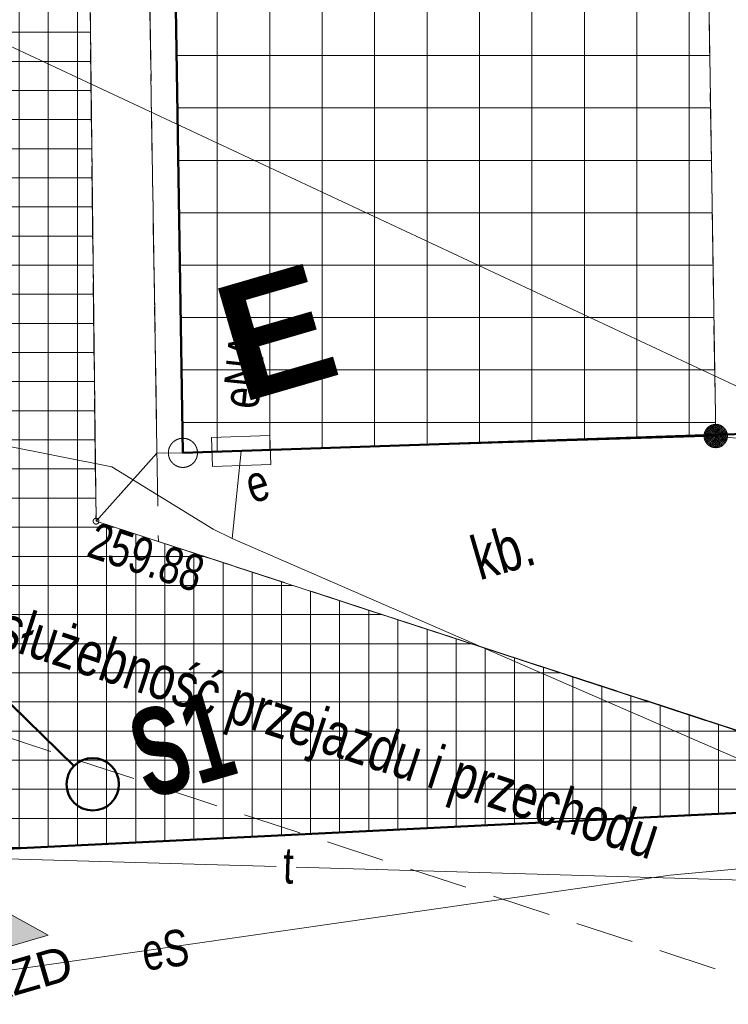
# Model space of a CAD drawing. Header units: millimetres. Extents: x -105537 to 923666, y -162842 to 175608.
# Tile 17 of 41: x 56009 to 68171, y -17193 to -283. Entities that reach past the tile are written whole.
import ezdxf
from ezdxf.enums import TextEntityAlignment as Align
from ezdxf.xclip import XClip

# ---------------------------------------------------------------- set-up
doc = ezdxf.new("R2010")
doc.units = ezdxf.units.MM
doc.header["$MEASUREMENT"] = 0
doc.header["$XCLIPFRAME"] = 0
for name, pattern in [('1', [1500, 1000, -500]), ('1053', [2000, 1500, -500]), ('1054', [2000, 1500, -500]), ('2218', [1000, 500, -500])]:
    doc.linetypes.add(name, pattern=pattern)
for name, color, linetype in [('A__!REF_RYSUNKI', 7, 'Continuous'), ('Nowe_199-Z Wymiary i opisy', 7, 'Continuous'), ('Nowe_A_WYM_SYTUACJA', 7, 'Continuous')]:
    doc.layers.add(name, color=color, linetype=linetype)
for name, color, linetype, lineweight in [('Nowe_01-PZT-WYPEŁNIENIA_Nr_pióra__18', 9, 'Continuous', 13), ('Nowe_199-Z Wymiary i opisy_Nr_pióra__1', 7, 'Continuous', 13), ('Nowe_199-Z Wymiary i opisy_Nr_pióra__203', 7, 'Continuous', 50), ('Nowe_199-Z Wymiary i opisy_Nr_pióra__46', 7, 'Continuous', 15), ('Nowe_A_TER_UZBROJENIE_Nr_pióra__223', 34, 'Continuous', 50), ('Nowe_A_TER_UZBROJENIE_Nr_pióra__7', 7, 'Continuous', 13), ('Nowe_A_WYM_SYTUACJA_Nr_pióra__1', 7, 'Continuous', 13), ('Nowe_A_WYM_SYTUACJA_Nr_pióra__45', 7, 'Continuous', 15), ('Nowe_A_WYM_SYTUACJA_Nr_pióra__85', 7, 'Continuous', 13), ('Wadowice Wałowa mdcp500_2_EGB_Budynek_Nr_pióra__7', 7, 'Continuous', 18), ('Wadowice Wałowa mdcp500_2_EGB_DzialkaEwidencyjna_Nr_pióra__3', 3, 'Continuous', 18), ('Wadowice Wałowa mdcp500_2_EGB_KonturUzytkuGruntowego_Nr_pióra__3', 3, 'Continuous', 18), ('Wadowice Wałowa mdcp500_2_EGB_PunktGraniczny_Nr_pióra__3', 3, 'Continuous', 18), ('Wadowice Wałowa mdcp500_2_GES_PrzewodElektroenergetyczny_Nr_pióra__1', 1, 'Continuous', 18), ('Wadowice Wałowa mdcp500_2_GES_PrzewodTelekomunikacyjny_Nr_pióra__30', 30, 'Continuous', 18), ('Wadowice Wałowa mdcp500_2_GES_UrzadzeniaSiecElektroenerge_Nr_pióra__1', 1, 'Continuous', 18), ('Wadowice Wałowa mdcp500_2_GES_UrzadzeniaTowarzyszczaceLin_Nr_pióra__7', 7, 'Continuous', 18), ('Wadowice Wałowa mdcp500_2_OT_Komunikacja_Nr_pióra__7', 7, 'Continuous', 18), ('Wadowice Wałowa mdcp500_2_OT_Ogrodzenia_Nr_pióra__7', 7, 'Continuous', 18), ('Wadowice Wałowa mdcp500_2_OT_Rzedna_Nr_pióra__7', 7, 'Continuous', 18), ('Wadowice Wałowa mdcp500_3_0_Nr_pióra__1', 7, 'Continuous', 13)]:
    doc.layers.add(name, color=color, linetype=linetype, lineweight=lineweight)
for name, color, linetype, lineweight, true_color in [('Nowe_01-PZT-WYPEŁNIENIA_Nr_pióra__243', 7, 'Continuous', 13, 0x797979), ('Nowe_01-PZT-WYPEŁNIENIA_Nr_pióra__249', 7, 'Continuous', 13, 0x595959), ('Nowe_01-PZT-WYPEŁNIENIA_Nr_pióra__97', 7, 'Continuous', 15, 0xff2828), ('Nowe_A_TER_GRANICA_Nr_pióra__221', 7, 'Continuous', 50, 0xbcc01d), ('Wadowice Wałowa mdcp500_2_sluzebnosc_Nr_pióra__28', 7, 'Continuous', 18, 0x260900)]:
    doc.layers.add(name, color=color, linetype=linetype, lineweight=lineweight, true_color=true_color)
doc.styles.add('STYL_AUTOMATYCZNY_1', font='arial.ttf', dxfattribs={"width": 0.65})
doc.styles.add('STYL_AUTOMATYCZNY_3', font='arial.ttf')
doc.styles.add('STYL_AUTOMATYCZNY_5', font='arial.ttf')
doc.styles.add('STYL_AUTOMATYCZNY_6', font='arial.ttf', dxfattribs={"width": 0.75})
doc.dimstyles.new('STYL_AUTOMATYCZNY__1', dxfattribs={"dimtxt": 1000, "dimasz": 570, "dimexe": 0.18, "dimexo": 0.0625, "dimgap": 0, "dimtad": 1, "dimlfac": 0.001, "dimzin": 0, "dimdsep": 46, "dimtxsty": 'STYL_AUTOMATYCZNY_5', "dimblk": 'ARROWHEAD_11', "dimblk1": 'ARROWHEAD_11', "dimblk2": 'ARROWHEAD_11', "dimcen": 0.09, "dimse1": 1, "dimse2": 1, "dimclrd": 7, "dimclre": 7, "dimclrt": 7, "dimadec": 0, "dimazin": 0, "dimtfac": 1, "dimtdec": 4, "dimtmove": 0, "dimatfit": 3, "dimfxl": 1, "dimtolj": 1, "dimtzin": 0, "dimarcsym": 0})
picture_1 = doc.add_image_def('image1.tif', size_in_pixel=(6904, 2168))

# ---------------------------------------------------------------- blocks, each defined once
blk = doc.blocks.new('Rysunek_1_3', base_point=(73226, -6125))
at = {"layer": 'Wadowice Wałowa mdcp500_3_0_Nr_pióra__1', "color": 7, "lineweight": 13}
image = blk.add_image(picture_1, insert=(-79879, -3368), size_in_units=(292228, 91739), rotation=16.24147, dxfattribs=at)
image.set_boundary_path([(-0.5, -0.5), (6903.5, 2167.5)])
blk = doc.blocks.new('Symbol wejścia 27[16]_1', base_point=(54194, -16676))
at = {"layer": 'Nowe_199-Z Wymiary i opisy', "linetype": 'Continuous', "lineweight": 0, "true_color": 0x000000}
blk.add_hatch(color=18, dxfattribs=at).paths.add_polyline_path([(54194, -16676), (56498, -16005), (55011, -15189)])
at = {"layer": 'Nowe_199-Z Wymiary i opisy_Nr_pióra__1', "color": 7, "linetype": 'Continuous', "lineweight": 13}
for p, q in [((54194, -16676), (55011, -15189)), ((56498, -16005), (55011, -15189)), ((54194, -16676), (56498, -16005))]:
    blk.add_line(p, q, dxfattribs=at)
at = {"layer": 'Nowe_199-Z Wymiary i opisy_Nr_pióra__46', "color": 7, "lineweight": 15, "style": 'STYL_AUTOMATYCZNY_3'}
blk.add_attdef('txt', text='', height=600, rotation=16.2415, dxfattribs=at).set_placement((55505, -16856), align=Align.MIDDLE_CENTER)
blk = doc.blocks.new('*D83')
at = {"layer": 'Nowe_A_WYM_SYTUACJA_Nr_pióra__45', "linetype": 'Continuous', "lineweight": 15}
for points in [[(39365, 6908), (39376, 6850), (39409, 6802), (39457, 6769), (39515, 6758), (39572, 6769), (39621, 6802), (39653, 6850), (39665, 6908), (39653, 6965), (39621, 7014), (39572, 7046), (39515, 7058), (39457, 7046), (39409, 7014), (39376, 6965)], [(181743, -59771), (181754, -59829), (181787, -59877), (181835, -59910), (181893, -59921), (181950, -59910), (181999, -59877), (182031, -59829), (182043, -59771), (182031, -59714), (181999, -59665), (181950, -59633), (181893, -59621), (181835, -59633), (181787, -59665), (181754, -59714)]]:
    blk.add_hatch(color=7, dxfattribs=at).paths.add_polyline_path(points)
at = {"layer": 'Nowe_A_WYM_SYTUACJA_Nr_pióra__45', "color": 7, "linetype": 'Continuous', "lineweight": 15}
for centre in [(39515, 6908), (181893, -59771)]:
    blk.add_circle(centre, 150, dxfattribs=at)
at = {"layer": 'Nowe_A_WYM_SYTUACJA_Nr_pióra__85', "color": 7, "linetype": 'Continuous', "lineweight": 13}
for p, q in [((39578, 7044), (39753, 7417)), ((39243, 7035), (39379, 6971)), ((39276, 6398), (39451, 6772)), ((39651, 6844), (181757, -59708)), ((181956, -59635), (182131, -59262)), ((182029, -59835), (182164, -59899)), ((181654, -60281), (181829, -59907))]:
    blk.add_line(p, q, dxfattribs=at)
at = {"layer": 'Nowe_A_WYM_SYTUACJA_Nr_pióra__1', "color": 7, "lineweight": 13, "insert": (108889, -25361), "char_height": 1000, "attachment_point": 7, "rotation": 334.9052, "style": 'STYL_AUTOMATYCZNY_5'}
blk.add_mtext('\\A1;{\\pql;\\fArial|b1|i0|c238|p0;\\W1.000000;157,22}', dxfattribs=at)
blk = doc.blocks.new('ARROWHEAD_11')
at = {"color": 0, "linetype": 'Continuous', "lineweight": 0}
blk.add_line((0, 0), (-1, 0), dxfattribs=at)
at = {"color": 0, "linetype": 'Continuous', "lineweight": 0, "const_width": 0.25, "flags": 128}
blk.add_lwpolyline([(-0.125, 0, 1), (0.125, 0, 1)], format="xyb", close=True, dxfattribs=at)
blk = doc.blocks.new('Rysunek_3_2', base_point=(-5551989123, -7375062639))
at = {"layer": 'Wadowice Wałowa mdcp500_2_EGB_Budynek_Nr_pióra__7', "color": 7, "linetype": 'Continuous', "lineweight": 18, "flags": 128}
blk.add_lwpolyline([(57892, 49995), (67047, 50141), (67955, -7433), (58811, -7722)], close=True, dxfattribs=at)
at = {"layer": 'Wadowice Wałowa mdcp500_2_EGB_DzialkaEwidencyjna_Nr_pióra__3', "color": 3, "linetype": 'Continuous', "lineweight": 18, "flags": 128}
for points in [[(43714, 54936), (43847, 30884), (43932, 16826), (44561, 15989), (51814, 10790), (58549, 8659), (58811, -7722), (72003, -7275), (70906, 56556), (58333, 55237), (49377, 55055)], [(-7211, 18978), (-6905, -14680), (26261, -15975), (72069, -13723), (72003, -7275), (58811, -7722), (58549, 8659), (51814, 10790), (44561, 15989), (43932, 16826), (43847, 30884), (13284, 30177), (13400, 19233)], [(72353, -21598), (72069, -13723), (26261, -15975), (-6905, -14680), (-6866, -18678), (55554, -21138)]]:
    blk.add_lwpolyline(points, close=True, dxfattribs=at)
at = {"layer": 'Wadowice Wałowa mdcp500_2_EGB_KonturUzytkuGruntowego_Nr_pióra__3', "color": 3, "linetype": '2218', "lineweight": 18, "flags": 128}
for points in [[(58549, 8659), (58811, -7722)], [(58811, -7722), (72003, -7275)]]:
    blk.add_lwpolyline(points, dxfattribs=at)
at = {"layer": 'Wadowice Wałowa mdcp500_2_EGB_PunktGraniczny_Nr_pióra__3', "color": 3, "linetype": 'Continuous', "lineweight": 18}
blk.add_circle((58811, -7722), 250, dxfattribs=at)
at = {"layer": 'Wadowice Wałowa mdcp500_2_GES_PrzewodElektroenergetyczny_Nr_pióra__1', "color": 1, "linetype": 'Continuous', "lineweight": 18, "flags": 128}
for points in [[(43781, -5934), (46159, -5835), (49961, -6446), (57590, -7963), (59328, -9030), (59657, -9194), (71871, -14510), (102085, -14645), (109871, -14685)], [(59657, -9194), (59812, -7691)], [(75139, -8423), (73209, -8735), (72854, -8839), (72761, -9199), (72870, -10324), (73132, -13976), (72916, -14414), (72374, -14593), (71200, -14601), (67173, -14973), (47440, -17815), (46012, -18168), (44292, -18305), (28764, -18027), (28367, -18163), (28268, -18505), (28377, -24097), (28302, -24629), (27887, -25063), (26120, -25255), (25110, -25362), (23034, -25279)]]:
    blk.add_lwpolyline(points, dxfattribs=at)
at = {"layer": 'Wadowice Wałowa mdcp500_2_GES_PrzewodTelekomunikacyjny_Nr_pióra__30', "color": 30, "linetype": 'Continuous', "lineweight": 18, "flags": 128}
for points in [[(60413, -14828), (46747, -14434), (46447, -14407), (45640, -14423)], [(119075, -15430), (73553, -15207), (60756, -14838)]]:
    blk.add_lwpolyline(points, dxfattribs=at)
at = {"layer": 'Wadowice Wałowa mdcp500_2_GES_UrzadzeniaSiecElektroenerge_Nr_pióra__1', "color": 1, "linetype": 'Continuous', "lineweight": 18, "flags": 128}
blk.add_lwpolyline([(59321, -7957), (60321, -7923), (60304, -7424), (59304, -7458)], close=True, dxfattribs=at)
at = {"layer": 'Wadowice Wałowa mdcp500_2_GES_UrzadzeniaTowarzyszczaceLin_Nr_pióra__7', "color": 7, "linetype": 'Continuous', "lineweight": 18, "flags": 128}
blk.add_lwpolyline([(26120, -25255), (27887, -25063), (28302, -24629), (28377, -24097), (28268, -18505), (28367, -18163), (28764, -18027), (44292, -18305), (46012, -18168), (47440, -17815), (67173, -14973), (71200, -14601), (72374, -14593), (72916, -14414), (73132, -13976), (72870, -10324), (72761, -9199), (72854, -8839), (73209, -8735)], dxfattribs=at)
at = {"layer": 'Wadowice Wałowa mdcp500_2_OT_Komunikacja_Nr_pióra__7', "color": 7, "linetype": '1054', "lineweight": 18, "flags": 128}
for points in [[(57149, 6064), (56160, 6671), (56118, 9961), (51387, 11936), (44301, 15059), (44269, 15383), (44222, 33670), (44317, 55227), (58299, 55248), (70887, 55301), (71342, 33394), (71640, 16066), (71900, -7815), (71960, -13672), (57320, -8896), (58365, -7727), (58811, -7722), (67955, -7433), (67047, 50141), (57892, 49995), (57446, 49989), (58365, -7727), (57320, -8896)], [(58811, -7722), (57892, 49995), (57446, 49989), (58365, -7727)]]:
    blk.add_lwpolyline(points, close=True, dxfattribs=at)
at = {"layer": 'Wadowice Wałowa mdcp500_2_OT_Komunikacja_Nr_pióra__7', "color": 7, "linetype": '1053', "lineweight": 18, "flags": 128}
blk.add_lwpolyline([(71960, -13672), (57320, -8896), (57149, 6064), (56160, 6671), (56118, 9961), (51387, 11936), (44301, 15059), (44269, 15383), (44009, 15453), (43752, 15264), (43714, 12638), (43742, 6678), (47437, 5651), (49147, 4357), (50006, -5600), (50729, -7222), (51093, -10116), (50792, -12516), (50087, -14242), (48950, -15740), (47118, -16888), (45080, -17971), (42823, -18483), (38141, -18680), (22236, -18356), (13453, -18206)], dxfattribs=at)
at = {"layer": 'Wadowice Wałowa mdcp500_2_OT_Ogrodzenia_Nr_pióra__7', "color": 7, "linetype": 'Continuous', "lineweight": 18, "flags": 128}
blk.add_lwpolyline([(67955, -7433), (71900, -7815)], dxfattribs=at)
at = {"layer": 'Wadowice Wałowa mdcp500_2_OT_Ogrodzenia_Nr_pióra__7', "color": 7, "linetype": 'Continuous', "lineweight": 18}
for radius in [200, 180, 160, 140, 120, 100, 80, 60, 40, 20]:
    blk.add_circle((67955, -7433), radius, dxfattribs=at)
at = {"layer": 'Wadowice Wałowa mdcp500_2_OT_Rzedna_Nr_pióra__7', "color": 7, "linetype": 'Continuous', "lineweight": 18}
blk.add_circle((57320, -8896), 50, dxfattribs=at)
at = {"layer": 'Wadowice Wałowa mdcp500_2_sluzebnosc_Nr_pióra__28', "color": 18, "linetype": '1', "lineweight": 18, "true_color": 0x260900, "flags": 128}
for points in [[(72222, -17983), (54435, -12159), (54081, 10073)], [(72069, -13723), (58389, -9244), (58102, 8800)]]:
    blk.add_lwpolyline(points, dxfattribs=at)
at = {"layer": 'Wadowice Wałowa mdcp500_2_GES_PrzewodElektroenergetyczny_Nr_pióra__1', "color": 1, "linetype": 'Continuous', "lineweight": 18, "char_height": 625, "attachment_point": 4, "style": 'STYL_AUTOMATYCZNY_6'}
for s, insert, rotation in [('\\A1;{\\pql;\\fArial|b0|i0|c238|p0;\\W0.750000;eNA}', (59793, -6951), 84.0882), ('\\A1;{\\pql;\\fArial|b0|i0|c238|p0;\\W0.750000;eS}', (58111, -16312), 7.8132)]:
    blk.add_mtext(s, dxfattribs=dict(at, insert=insert, rotation=rotation))
at = {"layer": 'Wadowice Wałowa mdcp500_2_GES_PrzewodTelekomunikacyjny_Nr_pióra__30', "color": 30, "linetype": 'Continuous', "lineweight": 18, "insert": (60532, -14806), "char_height": 625, "attachment_point": 4, "rotation": 358.3033, "style": 'STYL_AUTOMATYCZNY_6'}
blk.add_mtext('\\A1;{\\pql;\\fArial|b0|i0|c238|p0;\\W0.750000;t}', dxfattribs=at)
at = {"layer": 'Wadowice Wałowa mdcp500_2_GES_UrzadzeniaSiecElektroenerge_Nr_pióra__1', "color": 1, "linetype": 'Continuous', "lineweight": 18, "insert": (59821, -7993), "char_height": 625, "attachment_point": 1, "rotation": 16.2415, "style": 'STYL_AUTOMATYCZNY_6'}
blk.add_mtext('\\A1;{\\pql;\\fArial|b0|i0|c238|p0;\\W0.750000;e}', dxfattribs=at)
at = {"layer": 'Wadowice Wałowa mdcp500_2_OT_Komunikacja_Nr_pióra__7', "color": 7, "linetype": 'Continuous', "lineweight": 18, "insert": (63904, -9924), "char_height": 750, "attachment_point": 7, "rotation": 16.2415, "style": 'STYL_AUTOMATYCZNY_6'}
blk.add_mtext('\\A1;{\\pql;\\fArial|b0|i0|c238|p0;\\W0.750000;kb.}', dxfattribs=at)
at = {"layer": 'Wadowice Wałowa mdcp500_2_OT_Rzedna_Nr_pióra__7', "color": 7, "linetype": 'Continuous', "lineweight": 18, "insert": (57130, -9500), "char_height": 625, "attachment_point": 7, "rotation": 341.654, "style": 'STYL_AUTOMATYCZNY_6'}
blk.add_mtext('\\A1;{\\pql;\\fArial|b0|i0|c238|p0;\\W0.750000;259.88}', dxfattribs=at)
at = {"layer": 'Wadowice Wałowa mdcp500_2_sluzebnosc_Nr_pióra__28', "color": 18, "linetype": 'Continuous', "lineweight": 18, "true_color": 0x260900, "insert": (55508, -11243), "char_height": 750, "attachment_point": 7, "rotation": 341.8712, "style": 'STYL_AUTOMATYCZNY_6'}
blk.add_mtext('\\A1;{\\pql;\\fArial|b0|i0|c238|p0;\\W0.750000;służebność przejazdu i przechodu}', dxfattribs=at)

msp = doc.modelspace()

# ---------------------------------------------------------------- hatches: boundary and pattern name
at = {"layer": 'Nowe_01-PZT-WYPEŁNIENIA_Nr_pióra__18', "linetype": 'Continuous', "lineweight": 13}
h = msp.add_hatch(dxfattribs=at)
h.set_pattern_fill('Siatka_50x50_0001', color=9, style=0, pattern_type=2)
h.set_pattern_definition([(0, (0, 0), (0, 500), []), (90, (0, 0), (-500, 0), [])])
h.paths.add_polyline_path([(-184.236, -18027.891), (4569.444, -18065.255), (7554.494, -18112.6, -0.500069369), (6389.114, -15934.551, -0.302155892), (7522.379, -15243.133), (26260.529, -15975.15), (44272.183, -15089.744), (72068.868, -13723.331), (57320.046, -8895.707), (57149.339, 6063.549), (56159.937, 6671.073), (56124.967, 9428.206), (51798.798, 10801.337), (48345.188, 13276.629), (44300.68, 15058.952), (44218.786, 15382.962), (44250.893, 16401.486), (43931.658, 16826.273), (43846.655, 30883.501), (13284.423, 30177.497), (13400.043, 19233.058), (13444.763, 15000), (36500, 15000), (36500, 0), (0, 0), (49.07, -14951.184), (276.737, -14960.078, -0.402677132), (1428.612, -16157.229, -0.373220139)])
h.paths.add_polyline_path([(43704.623, -2238.054), (43714.982, -821.629), (43815.663, -8840.491), (43873.089, -13042.11), (43736.422, -3838.389)], flags=0)
at = {"layer": 'Nowe_01-PZT-WYPEŁNIENIA_Nr_pióra__97', "linetype": 'Continuous', "lineweight": 15, "true_color": 0xff2828}
h = msp.add_hatch(dxfattribs=at)
h.set_pattern_fill('Siatka_90x90_0001', color=20, style=0, pattern_type=2)
h.set_pattern_definition([(0, (0, 0), (0, 900), []), (90, (0, 0), (-900, 0), [])])
h.paths.add_polyline_path([(57892.107, 49994.509), (58811.23, -7721.795), (67955.325, -7432.786), (67046.555, 50140.715)])

# ---------------------------------------------------------------- linework, layer by layer
at = {"layer": 'Nowe_01-PZT-WYPEŁNIENIA_Nr_pióra__243', "color": 8, "linetype": 'Continuous', "lineweight": 13, "true_color": 0x797979, "flags": 128}
msp.add_lwpolyline([(57892.107, 49994.509), (58811.23, -7721.795), (67955.325, -7432.786), (67046.555, 50140.715)], close=True, dxfattribs=at)
at = {"layer": 'Nowe_01-PZT-WYPEŁNIENIA_Nr_pióra__249', "color": 251, "linetype": 'Continuous', "lineweight": 13, "true_color": 0x595959, "flags": 128}
msp.add_lwpolyline([(26260.529, -15975.15), (44272.183, -15089.744), (72068.868, -13723.331), (57320.046, -8895.707), (57149.339, 6063.549), (56159.937, 6671.073), (56124.967, 9428.206), (51798.798, 10801.337), (48345.188, 13276.629), (44300.68, 15058.952), (44218.786, 15382.962), (44250.893, 16401.486), (43931.658, 16826.273), (43846.655, 30883.501)], dxfattribs=at)
at = {"layer": 'Nowe_A_TER_GRANICA_Nr_pióra__221', "color": 52, "linetype": 'Continuous', "lineweight": 50, "true_color": 0xbcc01d}
msp.add_lwpolyline([(-7211.241, 18978.2), (-6905.449, -14679.502), (26260.529, -15975.15), (44272.183, -15089.744), (72068.868, -13723.331), (72002.577, -7274.509), (58811.23, -7721.795), (58549.387, 8658.691), (51798.798, 10801.337), (44560.984, 15988.867), (43931.658, 16826.273), (43846.655, 30883.501), (13284.423, 30177.497)], dxfattribs=at)
at = {"layer": 'Nowe_A_TER_UZBROJENIE_Nr_pióra__223', "color": 34, "linetype": 'Continuous', "lineweight": 50}
msp.add_line((56940.069, -13100.099), (46600.97, -3005.391), dxfattribs=at)
msp.add_circle((57262.049, -13414.469), 450, dxfattribs=at)

# ---------------------------------------------------------------- block references
at = {"layer": 'A__!REF_RYSUNKI', "color": 7, "linetype": 'Continuous', "lineweight": 13}
ref = msp.add_blockref('Rysunek_1_3', (73225.66, -6125.131), dxfattribs=at)
XClip(ref).set_block_clipping_path([(-93517.5507872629, 43450.1606019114), (110816.6640264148, 102975.132325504), (124455.4531805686, 56156.6090716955), (200686.4574784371, 78363.6015689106), (175028.2618212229, 166441.7158685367), (-105536.9572903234, 84709.7516477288)])
ref = msp.add_blockref('Rysunek_3_2', (-5551989123.249, -7375062639.407), dxfattribs=at)
XClip(ref).set_block_clipping_path([(-61241.4531575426, -107607.1502755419), (18474.2309784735, -84385.0293576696), (39659.2429552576, -157107.8322890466), (251319.9927157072, -95448.5543467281), (195865.5394707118, 94912.5971797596), (119370.7429366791, 72628.7588867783), (110592.302622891, 102762.9304267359), (-104289.334739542, 40165.3698595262)])
at = {"layer": 'Nowe_199-Z Wymiary i opisy', "color": 7, "linetype": 'Continuous', "lineweight": 13}
msp.add_blockref('Symbol wejścia 27[16]_1', (54194.24, -16676.296), dxfattribs=at).add_auto_attribs({'txt': 'WJAZD'})

# ---------------------------------------------------------------- texts
at = {"layer": 'Nowe_199-Z Wymiary i opisy_Nr_pióra__203', "color": 7, "linetype": 'Continuous', "lineweight": 50, "insert": (60128.672, -4690.972), "char_height": 2000, "attachment_point": 2, "rotation": 16.2414656, "style": 'STYL_AUTOMATYCZNY_5'}
msp.add_mtext('\\A1;{\\pqc;\\fArial|b1|i0|c238|p0;\\W1.000000;E}', dxfattribs=at)
at = {"layer": 'Nowe_A_TER_UZBROJENIE_Nr_pióra__7', "color": 7, "linetype": 'Continuous', "lineweight": 13, "insert": (58200.517, -13702.018), "char_height": 1500, "attachment_point": 7, "rotation": 16.2414656, "style": 'STYL_AUTOMATYCZNY_1'}
msp.add_mtext('\\A1;{\\pql;\\fArial|b1|i0|c238|p0;\\W0.650000;S1}', dxfattribs=at)

# ---------------------------------------------------------------- dimensions: what is measured, and where the dimension line sits
at = {"layer": 'Nowe_A_WYM_SYTUACJA', "color": 7, "linetype": 'Continuous', "lineweight": 13}
dim = msp.add_linear_dim(base=(181892.795, -59771.324), p1=(36350, 150), p2=(178697.338, -66594.492), angle=334.9051577, dimstyle='STYL_AUTOMATYCZNY__1', dxfattribs=at)
dim.commit()
dim.dimension.update_dxf_attribs({"geometry": '*D83', "text_midpoint": (110962.915, -25780.164), "dimtype": 160, "text_rotation": 334.9051577})

doc.saveas('drawing.dxf')
